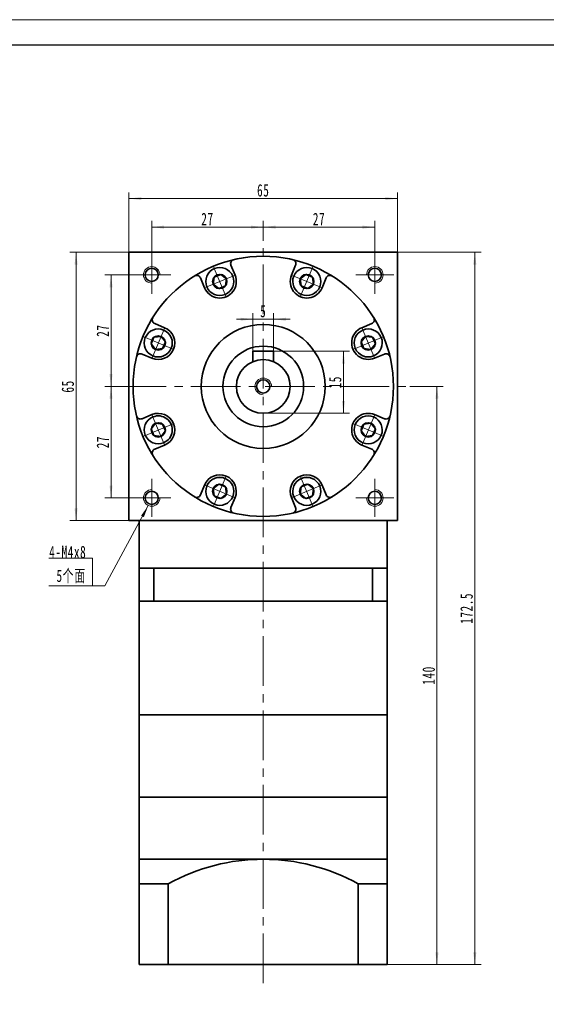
# Model space of a CAD drawing. Header units: millimetres. Extents: x -40 to 477, y -26 to 340.
# Tile 3 of 3: x 216 to 344, y 101 to 340. Entities that reach past the tile are written whole.
import ezdxf

# ---------------------------------------------------------------- set-up
doc = ezdxf.new("R2010")
doc.units = ezdxf.units.MM
doc.set_wipeout_variables(frame=1)
doc.linetypes.add('点画线', pattern=[18, 12, -2, 2, -2])
doc.layers.get('0').update_dxf_attribs({"lineweight": 35})
for name, color, linetype, lineweight in [('EB0_1', 7, 'Continuous', 35), ('中心线层', 1, '点画线', 18), ('图框_外框线', 7, 'Continuous', 18), ('尺寸线层', 3, 'Continuous', 18), ('粗实线层', 7, 'Continuous', 35)]:
    doc.layers.add(name, color=color, linetype=linetype, lineweight=lineweight)
doc.styles.add('标准', font='txt', dxfattribs={"width": 0.667})
doc.dimstyles.new('a4-1-1', dxfattribs={"dimtxt": 3, "dimasz": 3, "dimexe": 1.5, "dimexo": 0, "dimgap": 0.5, "dimtad": 1, "dimdec": 3, "dimdsep": 46, "dimtxsty": '标准', "dimblk": '_CAXARROW', "dimcen": 0, "dimdle": 4, "dimazin": 2, "dimtfac": 0.707107, "dimtdec": 3, "dimtix": 1, "dimtmove": 2, "dimatfit": 3, "dimfxl": 1, "dimfrac": 2, "dimtolj": 1, "dimtzin": 0, "dimarcsym": 1})

# ---------------------------------------------------------------- blocks, each defined once
blk = doc.blocks.new('*X19')
at = {"layer": '尺寸线层', "linetype": 'Continuous', "transparency": 16777216}
for points in [[(248.36, 289.48), (251.36, 289.86), (251.36, 289.11)], [(275.36, 289.48), (272.36, 289.86), (272.36, 289.11)]]:
    blk.add_hatch(color=0, dxfattribs=at).paths.add_polyline_path(points, flags=0)
at = {"layer": '尺寸线层', "color": 0, "linetype": 'Continuous', "transparency": 16777216}
for p, q in [((248.36, 282.52), (248.36, 290.98)), ((275.36, 286.19), (275.36, 290.98)), ((248.36, 289.48), (275.36, 289.48))]:
    blk.add_line(p, q, dxfattribs=at)
at = {"layer": '尺寸线层', "color": 0, "transparency": 16777216, "insert": (261.86, 291.46), "char_height": 3, "width": 6, "attachment_point": 5, "line_spacing_factor": 1.15057, "style": '标准'}
blk.add_mtext('\\T1.1;27', dxfattribs=at)
blk = doc.blocks.new('_CAXARROW')
blk.add_hatch(color=0).paths.add_polyline_path([(0, 0), (-1, 0.125), (-1, -0.125)], flags=0)
blk = doc.blocks.new('*X20')
at = {"layer": '尺寸线层', "linetype": 'Continuous', "transparency": 16777216}
for points in [[(275.36, 289.48), (278.36, 289.86), (278.36, 289.11)], [(302.36, 289.48), (299.36, 289.86), (299.36, 289.11)]]:
    blk.add_hatch(color=0, dxfattribs=at).paths.add_polyline_path(points, flags=0)
at = {"layer": '尺寸线层', "color": 0, "linetype": 'Continuous', "transparency": 16777216}
for p, q in [((275.36, 286.19), (275.36, 290.98)), ((302.36, 282.52), (302.36, 290.98)), ((275.36, 289.48), (302.36, 289.48))]:
    blk.add_line(p, q, dxfattribs=at)
at = {"layer": '尺寸线层', "color": 0, "transparency": 16777216, "insert": (288.86, 291.46), "char_height": 3, "width": 6, "attachment_point": 5, "line_spacing_factor": 1.15057, "style": '标准'}
blk.add_mtext('\\T1.1;27', dxfattribs=at)
blk = doc.blocks.new('*X21')
at = {"layer": '尺寸线层', "linetype": 'Continuous', "transparency": 16777216}
for points in [[(238.52, 277.92), (238.89, 274.92), (238.14, 274.92)], [(238.52, 250.92), (238.89, 253.92), (238.14, 253.92)]]:
    blk.add_hatch(color=0, dxfattribs=at).paths.add_polyline_path(points, flags=0)
at = {"layer": '尺寸线层', "color": 0, "linetype": 'Continuous', "transparency": 16777216}
for p, q in [((243.76, 277.92), (237.02, 277.92)), ((238.52, 277.92), (238.52, 250.92)), ((239.86, 250.92), (237.02, 250.92))]:
    blk.add_line(p, q, dxfattribs=at)
at = {"layer": '尺寸线层', "color": 0, "transparency": 16777216, "insert": (236.53, 264.42), "char_height": 3, "width": 6, "attachment_point": 5, "rotation": 90, "line_spacing_factor": 1.15057, "style": '标准'}
blk.add_mtext('\\T1.1;27', dxfattribs=at)
blk = doc.blocks.new('*X22')
at = {"layer": '尺寸线层', "linetype": 'Continuous', "transparency": 16777216}
for points in [[(238.52, 250.92), (238.89, 247.92), (238.14, 247.92)], [(238.52, 223.92), (238.89, 226.92), (238.14, 226.92)]]:
    blk.add_hatch(color=0, dxfattribs=at).paths.add_polyline_path(points, flags=0)
at = {"layer": '尺寸线层', "color": 0, "linetype": 'Continuous', "transparency": 16777216}
for p, q in [((239.86, 250.92), (237.02, 250.92)), ((238.52, 250.92), (238.52, 223.92)), ((243.76, 223.92), (237.02, 223.92))]:
    blk.add_line(p, q, dxfattribs=at)
at = {"layer": '尺寸线层', "color": 0, "transparency": 16777216, "insert": (236.53, 237.42), "char_height": 3, "width": 6, "attachment_point": 5, "rotation": 90, "line_spacing_factor": 1.15057, "style": '标准'}
blk.add_mtext('\\T1.1;27', dxfattribs=at)
blk = doc.blocks.new('*X23')
at = {"layer": '尺寸线层', "linetype": 'Continuous', "transparency": 16777216}
for points in [[(230.05, 283.42), (229.68, 280.42), (230.43, 280.42)], [(230.05, 218.42), (229.68, 221.42), (230.43, 221.42)]]:
    blk.add_hatch(color=0, dxfattribs=at).paths.add_polyline_path(points, flags=0)
at = {"layer": '尺寸线层', "color": 0, "linetype": 'Continuous', "transparency": 16777216}
for p, q in [((242.86, 283.42), (228.55, 283.42)), ((230.05, 218.42), (230.05, 283.42)), ((242.86, 218.42), (228.55, 218.42))]:
    blk.add_line(p, q, dxfattribs=at)
at = {"layer": '尺寸线层', "color": 0, "transparency": 16777216, "insert": (228.07, 250.92), "char_height": 3, "width": 6, "attachment_point": 5, "rotation": 90, "line_spacing_factor": 1.15057, "style": '标准'}
blk.add_mtext('\\T1.1;65', dxfattribs=at)
blk = doc.blocks.new('*X24')
at = {"layer": '尺寸线层', "linetype": 'Continuous', "transparency": 16777216}
for points in [[(242.86, 296.4), (245.86, 296.77), (245.86, 296.02)], [(307.86, 296.4), (304.86, 296.77), (304.86, 296.02)]]:
    blk.add_hatch(color=0, dxfattribs=at).paths.add_polyline_path(points, flags=0)
at = {"layer": '尺寸线层', "color": 0, "linetype": 'Continuous', "transparency": 16777216}
for p, q in [((242.86, 283.42), (242.86, 297.9)), ((242.86, 296.4), (307.86, 296.4)), ((307.86, 283.42), (307.86, 297.9))]:
    blk.add_line(p, q, dxfattribs=at)
at = {"layer": '尺寸线层', "color": 0, "transparency": 16777216, "insert": (275.36, 298.38), "char_height": 3, "width": 6, "attachment_point": 5, "line_spacing_factor": 1.15057, "style": '标准'}
blk.add_mtext('\\T1.1;65', dxfattribs=at)
blk = doc.blocks.new('*X25')
at = {"layer": '尺寸线层', "linetype": 'Continuous', "transparency": 16777216}
for points in [[(317.39, 250.92), (317.77, 247.92), (317.02, 247.92)], [(317.39, 110.92), (317.77, 113.92), (317.02, 113.92)]]:
    blk.add_hatch(color=0, dxfattribs=at).paths.add_polyline_path(points, flags=0)
at = {"layer": '尺寸线层', "color": 0, "linetype": 'Continuous', "transparency": 16777216}
for p, q in [((310.86, 250.92), (318.89, 250.92)), ((317.39, 250.92), (317.39, 110.92)), ((305.36, 110.92), (318.89, 110.92))]:
    blk.add_line(p, q, dxfattribs=at)
at = {"layer": '尺寸线层', "color": 0, "transparency": 16777216, "insert": (315.4, 180.92), "char_height": 3, "width": 7.9737, "attachment_point": 5, "rotation": 90, "line_spacing_factor": 1.15057, "style": '标准'}
blk.add_mtext('\\T1.1;140', dxfattribs=at)
blk = doc.blocks.new('*X26')
at = {"layer": '尺寸线层', "linetype": 'Continuous', "transparency": 16777216}
for points in [[(326.56, 283.42), (326.93, 280.42), (326.18, 280.42)], [(326.56, 110.92), (326.93, 113.92), (326.18, 113.92)]]:
    blk.add_hatch(color=0, dxfattribs=at).paths.add_polyline_path(points, flags=0)
at = {"layer": '尺寸线层', "color": 0, "linetype": 'Continuous', "transparency": 16777216}
for p, q in [((307.86, 283.42), (328.06, 283.42)), ((326.56, 283.42), (326.56, 110.92)), ((305.36, 110.92), (328.06, 110.92))]:
    blk.add_line(p, q, dxfattribs=at)
at = {"layer": '尺寸线层', "color": 0, "transparency": 16777216, "insert": (324.57, 197.17), "char_height": 3, "width": 13.8707, "attachment_point": 5, "rotation": 90, "line_spacing_factor": 1.15057, "style": '标准'}
blk.add_mtext('\\T1.1;172.5', dxfattribs=at)
blk = doc.blocks.new('*X27')
at = {"layer": '尺寸线层', "linetype": 'Continuous'}
blk.add_hatch(color=0, dxfattribs=at).paths.add_polyline_path([(13.51, 19.45), (12.42, 16.63), (11.76, 16.99)], flags=0)
at = {"layer": '尺寸线层', "color": 0, "linetype": 'Continuous'}
blk.add_line((13.51, 19.45), (3, 0), dxfattribs=at)
at = {"layer": '尺寸线层', "color": 0}
for p, q in [((0, 6.73), (-10.53, 6.73)), ((0, 0), (0, 6.73)), ((0, 0), (-10.53, 0)), ((3, 0), (0, 0))]:
    blk.add_line(p, q, dxfattribs=at)
at = {"layer": '尺寸线层', "color": 0, "insert": (-1.5, 0.6), "char_height": 3, "width": 17.068, "attachment_point": 9, "line_spacing_factor": 1.15057, "style": '标准'}
blk.add_mtext('\\T1.1;4-M4x8\\P5个面', dxfattribs=at)
blk = doc.blocks.new('*X28')
at = {"layer": '尺寸线层', "linetype": 'Continuous', "transparency": 16777216}
for points in [[(294.76, 259.42), (295.14, 256.42), (294.39, 256.42)], [(294.76, 244.42), (295.14, 247.42), (294.39, 247.42)]]:
    blk.add_hatch(color=0, dxfattribs=at).paths.add_polyline_path(points, flags=0)
at = {"layer": '尺寸线层', "color": 0, "linetype": 'Continuous', "transparency": 16777216}
for p, q in [((277.86, 259.42), (296.26, 259.42)), ((294.76, 259.42), (294.76, 244.42)), ((275.36, 244.42), (296.26, 244.42))]:
    blk.add_line(p, q, dxfattribs=at)
at = {"layer": '尺寸线层', "color": 0, "transparency": 16777216, "insert": (292.77, 251.92), "char_height": 3, "width": 6, "attachment_point": 5, "rotation": 90, "line_spacing_factor": 1.15057, "style": '标准'}
blk.add_mtext('\\T1.1;15', dxfattribs=at)
blk = doc.blocks.new('*X29')
at = {"layer": '尺寸线层', "linetype": 'Continuous', "transparency": 16777216}
for points in [[(272.86, 267.18), (269.86, 266.8), (269.86, 267.55)], [(277.86, 267.18), (280.86, 266.8), (280.86, 267.55)]]:
    blk.add_hatch(color=0, dxfattribs=at).paths.add_polyline_path(points, flags=0)
at = {"layer": '尺寸线层', "color": 0, "linetype": 'Continuous', "transparency": 16777216}
for p, q in [((281.86, 267.18), (268.86, 267.18)), ((272.86, 259.42), (272.86, 268.68)), ((277.86, 259.42), (277.86, 268.68))]:
    blk.add_line(p, q, dxfattribs=at)
at = {"layer": '尺寸线层', "color": 0, "transparency": 16777216, "insert": (275.36, 269.14), "char_height": 3, "width": 6, "attachment_point": 5, "line_spacing_factor": 1.15057, "style": '标准'}
blk.add_mtext('\\T1.1;5', dxfattribs=at)
blk = doc.blocks.new('*X30')
at = {"layer": '中心线层', "linetype": '点画线', "lineweight": 18}
for p, q in [((0, -3.89), (0, 3.89)), ((-3.89, 0), (3.89, 0))]:
    blk.add_line(p, q, dxfattribs=at)
at = {"layer": '粗实线层'}
for p, q in [((-1.73, 0), (-0.87, 1.5)), ((-1.73, 0), (-0.87, -1.5)), ((-0.87, 1.5), (0.87, 1.5)), ((1.73, 0), (0.87, 1.5)), ((1.73, 0), (0.87, 1.5)), ((1.73, 0), (0.87, -1.5)), ((-0.87, -1.5), (0.87, -1.5))]:
    blk.add_line(p, q, dxfattribs=at)
blk.add_circle((0, 0), 1.73, dxfattribs=at)
for start, end in [(0, 180), (180, 360)]:
    blk.add_arc((0, 0), 3.39, start, end, dxfattribs=at)

msp = doc.modelspace()

# ---------------------------------------------------------------- linework, layer by layer
at = {"layer": 'EB0_1'}
for p, q in [((245.359, 206.9174), (245.359, 171.4174)), ((305.359, 206.9174), (245.359, 206.9174)), ((305.359, 206.9174), (305.359, 171.4174)), ((305.359, 198.9174), (245.359, 198.9174)), ((245.359, 151.4174), (305.359, 151.4174))]:
    msp.add_line(p, q, dxfattribs=at)
at = {"layer": 'EB0_1', "linetype": 'Continuous', "lineweight": 35}
for p, q in [((245.359, 151.4174), (245.359, 128.4174)), ((245.359, 151.4174), (305.359, 151.4174)), ((305.359, 110.9174), (305.359, 151.4174)), ((245.359, 128.4174), (245.359, 110.9174)), ((305.359, 110.9174), (245.359, 110.9174))]:
    msp.add_line(p, q, dxfattribs=at)
at = {"layer": '中心线层'}
for p, q in [((275.359, 106.4087), (275.359, 286.1896)), ((248.359, 273.3174), (248.359, 282.5174)), ((302.359, 282.5174), (302.359, 273.3174)), ((243.759, 277.9174), (252.959, 277.9174)), ((297.759, 277.9174), (306.959, 277.9174)), ((239.859, 250.9174), (310.859, 250.9174)), ((248.359, 219.3174), (248.359, 228.5174)), ((302.359, 228.5174), (302.359, 219.3174)), ((252.959, 223.9174), (243.759, 223.9174)), ((306.959, 223.9174), (297.759, 223.9174))]:
    msp.add_line(p, q, dxfattribs=at)
at = {"layer": '粗实线层'}
for p, q in [((242.859, 283.4174), (307.859, 283.4174)), ((242.859, 218.4174), (242.859, 283.4174)), ((307.859, 218.4174), (307.859, 283.4174)), ((268.5307, 277.8548), (267.5406, 280.2452)), ((282.1873, 277.8548), (283.1774, 280.2452)), ((261.1397, 274.7933), (260.1495, 277.1838)), ((289.5783, 274.7933), (290.5684, 277.1838)), ((251.483, 265.1367), (249.0926, 266.1268)), ((299.2349, 265.1367), (301.6254, 266.1268)), ((248.4216, 257.7457), (246.0311, 258.7358)), ((277.859, 259.4174), (272.859, 259.4174)), ((272.859, 259.4174), (272.859, 256.9174)), ((277.859, 259.4174), (277.859, 256.9174)), ((302.2964, 257.7457), (304.6868, 258.7358)), ((248.4216, 244.0891), (246.0311, 243.099)), ((302.2964, 244.0891), (304.6868, 243.099)), ((251.483, 236.6981), (249.0926, 235.7079)), ((299.2349, 236.6981), (301.6254, 235.7079)), ((261.1397, 227.0414), (260.1495, 224.651)), ((289.5783, 227.0414), (290.5684, 224.651)), ((268.5307, 223.98), (267.5406, 221.5895)), ((282.1873, 223.98), (283.1774, 221.5895)), ((242.859, 218.4174), (307.859, 218.4174)), ((245.359, 206.9174), (245.359, 218.4174)), ((305.359, 206.9174), (305.359, 218.4174)), ((248.9015, 206.9174), (248.9015, 198.9174)), ((301.8165, 206.9174), (301.8165, 198.9174)), ((305.359, 171.4174), (245.359, 171.4174)), ((245.359, 171.4174), (245.359, 151.4174)), ((305.359, 151.4174), (305.359, 171.4174)), ((245.359, 136.4174), (305.359, 136.4174)), ((250.359, 130.4707), (245.359, 130.4707)), ((252.359, 130.4707), (245.359, 130.4707)), ((252.359, 130.4707), (252.359, 110.9174)), ((252.359, 130.4707), (252.359, 110.9174)), ((298.359, 130.4707), (298.359, 110.9174)), ((298.359, 130.4707), (298.359, 110.9174)), ((298.359, 130.4707), (305.359, 130.4707))]:
    msp.add_line(p, q, dxfattribs=at)
for centre, radius in [((275.359, 250.9174), 31.5), ((248.359, 277.9174), 1.6), ((302.359, 277.9174), 1.6), ((275.359, 250.9174), 15), ((275.359, 250.9174), 9.75), ((275.359, 250.9174), 6.5), ((275.359, 250.9174), 1.6), ((248.359, 223.9174), 1.6), ((302.359, 223.9174), 1.6)]:
    msp.add_circle(centre, radius, dxfattribs=at)
for centre, radius, start, end in [((268.4644, 280.6279), 1, 103.064537, 202.500054), ((282.2535, 280.6279), 1, 337.499946, 76.935463), ((259.2257, 276.8011), 1, 22.499946, 121.935463), ((264.8352, 276.3241), 4, 202.5, 22.5), ((285.8828, 276.3241), 4, 157.5, 337.5), ((291.4923, 276.8011), 1, 58.064537, 157.500054), ((249.4753, 267.0507), 1, 148.064537, 247.500054), ((301.2427, 267.0507), 1, 292.499946, 31.935463), ((249.9523, 261.4412), 4, 247.5, 67.5), ((300.7657, 261.4412), 4, 112.5, 292.5), ((245.6485, 257.8119), 1, 67.499946, 166.935463), ((305.0695, 257.8119), 1, 13.064537, 112.500054), ((245.6485, 244.0228), 1, 193.064537, 292.500054), ((249.9523, 240.3936), 4, 292.5, 112.5), ((300.7657, 240.3936), 4, 67.5, 247.5), ((305.0695, 244.0228), 1, 247.499946, 346.935463), ((249.4753, 234.784), 1, 112.499946, 211.935463), ((301.2427, 234.784), 1, 328.064537, 67.500054), ((264.8352, 225.5107), 4, 337.5, 157.5), ((285.8828, 225.5107), 4, 22.5, 202.5), ((259.2257, 225.0337), 1, 238.064537, 337.500054), ((291.4923, 225.0337), 1, 202.499946, 301.935463), ((268.4644, 221.2069), 1, 157.499946, 256.935463), ((282.2535, 221.2069), 1, 283.064537, 22.500054), ((275.359, 88.9656), 47.4517, 61.006989, 118.993011)]:
    msp.add_arc(centre, radius, start, end, dxfattribs=at)
at = {"layer": '粗实线层', "lineweight": 18}
for centre, start, end in [((248.359, 277.9174), 0, 270), ((302.359, 277.9174), 270, 180), ((275.359, 250.9174), 0, 270), ((248.359, 223.9174), 90, 360), ((302.359, 223.9174), 180, 90)]:
    msp.add_arc(centre, 2, start, end, dxfattribs=at)

# ---------------------------------------------------------------- block references
at = {"layer": '尺寸线层'}
msp.add_blockref('*X27', (234.0367, 202.6361), dxfattribs=at)

# ---------------------------------------------------------------- dimensions: what is measured, and where the dimension line sits
for base, p1, p2, picture, middle in [((307.859, 296.3995), (242.859, 283.4174), (307.859, 283.4174), '*X24', (275.359, 298.3827)), ((275.359, 289.4816), (248.359, 282.5174), (275.359, 286.1896), '*X19', (261.859, 291.4648)), ((302.359, 289.4816), (275.359, 286.1896), (302.359, 282.5174), '*X20', (288.859, 291.4648)), ((272.859, 267.178), (277.859, 259.4174), (272.859, 259.4174), '*X29', (275.359, 269.1445))]:
    dim = msp.add_linear_dim(base=base, p1=p1, p2=p2, dimstyle='a4-1-1', override={"dimsah": 1, "dimtfill": 1, "dimtzin": 0}, dxfattribs=at)
    dim.commit()
    dim.dimension.update_dxf_attribs({"geometry": picture, "text_midpoint": middle})
for base, p1, p2, angle, picture, middle in [((230.0515, 283.4174), (242.859, 218.4174), (242.859, 283.4174), 90, '*X23', (228.0683, 250.9174)), ((326.5568, 110.9174), (307.859, 283.4174), (305.359, 110.9174), 270, '*X26', (324.5652, 197.1674)), ((238.5159, 250.9174), (243.759, 277.9174), (239.859, 250.9174), 270, '*X21', (236.5326, 264.4174)), ((294.7636, 244.4174), (277.859, 259.4174), (275.359, 244.4174), 270, '*X28', (292.772, 251.9174)), ((238.5159, 223.9174), (239.859, 250.9174), (243.759, 223.9174), 270, '*X22', (236.5326, 237.4174)), ((317.3919, 110.9174), (310.859, 250.9174), (305.359, 110.9174), 270, '*X25', (315.4002, 180.9174))]:
    dim = msp.add_linear_dim(base=base, p1=p1, p2=p2, angle=angle, dimstyle='a4-1-1', override={"dimsah": 1, "dimtfill": 1, "dimtzin": 0}, dxfattribs=at)
    dim.commit()
    dim.dimension.update_dxf_attribs({"geometry": picture, "text_midpoint": middle})

# ---------------------------------------------------------------- next in the draw order: wipeouts: each hides what was drawn before it
for points in [[(267.9671, 277.6214), (267.959, 277.6408), (267.9508, 277.6602), (267.9424, 277.6795), (267.934, 277.6988), (267.9254, 277.718), (267.9166, 277.7371), (267.9078, 277.7562), (267.8989, 277.7753), (267.8898, 277.7943), (267.8806, 277.8132), (267.8713, 277.8321), (267.8619, 277.8509), (267.8523, 277.8697), (267.8427, 277.8884), (267.8329, 277.9071), (267.823, 277.9256), (267.813, 277.9442), (267.8029, 277.9626), (267.7927, 277.981), (267.7823, 277.9994), (267.7719, 278.0176), (267.7613, 278.0358), (267.7506, 278.054), (267.7398, 278.072), (267.7289, 278.09), (267.7179, 278.108), (267.7067, 278.1258), (267.6955, 278.1436), (267.6841, 278.1614), (267.6727, 278.179), (267.6727, 278.179), (267.5841, 278.3079), (267.4896, 278.4327), (267.3895, 278.5529), (267.284, 278.6683), (267.1732, 278.7788), (267.0575, 278.8841), (266.937, 278.9839), (266.8121, 279.078), (266.6829, 279.1663), (266.5498, 279.2485), (266.4131, 279.3245), (266.273, 279.3941), (266.1298, 279.4571), (265.9839, 279.5135), (265.8356, 279.5631), (265.6851, 279.6058), (265.5328, 279.6415), (265.379, 279.6702), (265.224, 279.6917), (265.0682, 279.706), (264.912, 279.7132), (264.7555, 279.7131), (264.5993, 279.7058), (264.4435, 279.6914), (264.2886, 279.6697), (264.1348, 279.6409), (263.9825, 279.6051), (263.8321, 279.5623), (263.6838, 279.5125), (263.5379, 279.456), (263.5379, 279.456), (263.3948, 279.3928), (263.2547, 279.3231), (263.1181, 279.247), (262.9851, 279.1647), (262.856, 279.0763), (262.7311, 278.9821), (262.6107, 278.8822), (262.4951, 278.7768), (262.3844, 278.6663), (262.279, 278.5507), (262.179, 278.4304), (262.0846, 278.3056), (261.9961, 278.1766), (261.9137, 278.0437), (261.8375, 277.9071), (261.7676, 277.7671), (261.7043, 277.624), (261.6477, 277.4782), (261.5979, 277.3299), (261.5549, 277.1795), (261.5189, 277.0273), (261.49, 276.8735), (261.4682, 276.7186), (261.4536, 276.5629), (261.4462, 276.4066), (261.446, 276.2502), (261.453, 276.0939), (261.4672, 275.9381), (261.4886, 275.7831), (261.5171, 275.6293), (261.5171, 275.6293), (261.5215, 275.6087), (261.526, 275.5882), (261.5307, 275.5676), (261.5354, 275.5471), (261.5403, 275.5266), (261.5453, 275.5062), (261.5505, 275.4858), (261.5557, 275.4654), (261.5611, 275.4451), (261.5667, 275.4247), (261.5723, 275.4045), (261.5781, 275.3842), (261.584, 275.364), (261.59, 275.3438), (261.5962, 275.3237), (261.6024, 275.3036), (261.6088, 275.2836), (261.6153, 275.2635), (261.622, 275.2436), (261.6288, 275.2236), (261.6357, 275.2037), (261.6427, 275.1839), (261.6498, 275.1641), (261.6571, 275.1443), (261.6645, 275.1246), (261.672, 275.105), (261.6796, 275.0853), (261.6874, 275.0658), (261.6952, 275.0462), (261.7032, 275.0268), (261.7032, 275.0268), (261.7754, 274.8646), (261.856, 274.7065), (261.9447, 274.5528), (262.0414, 274.4039), (262.1457, 274.2604), (262.2574, 274.1224), (262.3762, 273.9905), (262.5017, 273.865), (262.6336, 273.7463), (262.7715, 273.6346), (262.9151, 273.5303), (263.0639, 273.4336), (263.2176, 273.3449), (263.3758, 273.2643), (263.5379, 273.1921), (263.7036, 273.1285), (263.8724, 273.0737), (264.0438, 273.0277), (264.2174, 272.9908), (264.3927, 272.9631), (264.5692, 272.9445), (264.7465, 272.9352), (264.9239, 272.9352), (265.1012, 272.9445), (265.2777, 272.9631), (265.453, 272.9908), (265.6266, 273.0277), (265.798, 273.0737), (265.9668, 273.1285), (266.1325, 273.1921), (266.1325, 273.1921), (266.2946, 273.2643), (266.4528, 273.3449), (266.6065, 273.4336), (266.7553, 273.5303), (266.8989, 273.6346), (267.0368, 273.7463), (267.1687, 273.865), (267.2942, 273.9905), (267.413, 274.1224), (267.5247, 274.2604), (267.629, 274.4039), (267.7256, 274.5528), (267.8144, 274.7065), (267.895, 274.8646), (267.9671, 275.0268), (268.0307, 275.1925), (268.0856, 275.3613), (268.1315, 275.5327), (268.1684, 275.7063), (268.1962, 275.8816), (268.2147, 276.0581), (268.224, 276.2353), (268.224, 276.4128), (268.2147, 276.59), (268.1962, 276.7666), (268.1684, 276.9418), (268.1315, 277.1154), (268.0856, 277.2869), (268.0307, 277.4557)], [(289.0147, 275.0268), (289.0227, 275.0462), (289.0306, 275.0658), (289.0384, 275.0853), (289.046, 275.105), (289.0535, 275.1246), (289.0609, 275.1443), (289.0681, 275.1641), (289.0753, 275.1839), (289.0823, 275.2037), (289.0892, 275.2236), (289.096, 275.2436), (289.1026, 275.2635), (289.1091, 275.2836), (289.1155, 275.3036), (289.1218, 275.3237), (289.128, 275.3438), (289.134, 275.364), (289.1399, 275.3842), (289.1457, 275.4045), (289.1513, 275.4247), (289.1568, 275.4451), (289.1622, 275.4654), (289.1675, 275.4858), (289.1726, 275.5062), (289.1777, 275.5266), (289.1825, 275.5471), (289.1873, 275.5676), (289.1919, 275.5882), (289.1964, 275.6087), (289.2008, 275.6293), (289.2008, 275.6293), (289.2293, 275.7831), (289.2507, 275.9381), (289.265, 276.0939), (289.272, 276.2502), (289.2718, 276.4066), (289.2644, 276.5629), (289.2497, 276.7186), (289.228, 276.8735), (289.199, 277.0273), (289.1631, 277.1795), (289.1201, 277.3299), (289.0703, 277.4782), (289.0136, 277.624), (288.9503, 277.7671), (288.8805, 277.9071), (288.8043, 278.0437), (288.7218, 278.1766), (288.6333, 278.3056), (288.539, 278.4304), (288.439, 278.5507), (288.3336, 278.6663), (288.2229, 278.7768), (288.1072, 278.8822), (287.9869, 278.9821), (287.862, 279.0763), (287.7329, 279.1647), (287.5999, 279.247), (287.4632, 279.3231), (287.3232, 279.3928), (287.1801, 279.456), (287.1801, 279.456), (287.0342, 279.5125), (286.8859, 279.5623), (286.7354, 279.6051), (286.5832, 279.6409), (286.4294, 279.6697), (286.2745, 279.6914), (286.1187, 279.7058), (285.9624, 279.7131), (285.806, 279.7132), (285.6497, 279.706), (285.494, 279.6917), (285.339, 279.6702), (285.1852, 279.6415), (285.0329, 279.6058), (284.8824, 279.5631), (284.7341, 279.5135), (284.5881, 279.4571), (284.445, 279.3941), (284.3049, 279.3245), (284.1681, 279.2485), (284.0351, 279.1663), (283.9059, 279.078), (283.781, 278.9839), (283.6605, 278.8841), (283.5448, 278.7788), (283.434, 278.6683), (283.3285, 278.5529), (283.2284, 278.4327), (283.1339, 278.3079), (283.0453, 278.179), (283.0453, 278.179), (283.0338, 278.1614), (283.0225, 278.1436), (283.0112, 278.1258), (283.0001, 278.108), (282.9891, 278.09), (282.9782, 278.072), (282.9674, 278.054), (282.9567, 278.0358), (282.9461, 278.0176), (282.9357, 277.9994), (282.9253, 277.981), (282.9151, 277.9626), (282.905, 277.9442), (282.895, 277.9256), (282.8851, 277.9071), (282.8753, 277.8884), (282.8656, 277.8697), (282.8561, 277.8509), (282.8467, 277.8321), (282.8374, 277.8132), (282.8282, 277.7943), (282.8191, 277.7753), (282.8102, 277.7562), (282.8013, 277.7371), (282.7926, 277.718), (282.784, 277.6988), (282.7755, 277.6795), (282.7672, 277.6602), (282.7589, 277.6408), (282.7508, 277.6214), (282.7508, 277.6214), (282.6872, 277.4557), (282.6324, 277.2869), (282.5864, 277.1154), (282.5495, 276.9418), (282.5218, 276.7666), (282.5032, 276.59), (282.4939, 276.4128), (282.4939, 276.2353), (282.5032, 276.0581), (282.5218, 275.8816), (282.5495, 275.7063), (282.5864, 275.5327), (282.6324, 275.3613), (282.6872, 275.1925), (282.7508, 275.0268), (282.823, 274.8646), (282.9036, 274.7065), (282.9923, 274.5528), (283.089, 274.4039), (283.1933, 274.2604), (283.305, 274.1224), (283.4238, 273.9905), (283.5493, 273.865), (283.6812, 273.7463), (283.8191, 273.6346), (283.9627, 273.5303), (284.1115, 273.4336), (284.2652, 273.3449), (284.4233, 273.2643), (284.5855, 273.1921), (284.5855, 273.1921), (284.7512, 273.1285), (284.92, 273.0737), (285.0914, 273.0277), (285.265, 272.9908), (285.4403, 272.9631), (285.6168, 272.9445), (285.794, 272.9352), (285.9715, 272.9352), (286.1488, 272.9445), (286.3253, 272.9631), (286.5006, 272.9908), (286.6742, 273.0277), (286.8456, 273.0737), (287.0144, 273.1285), (287.1801, 273.1921), (287.3422, 273.2643), (287.5004, 273.3449), (287.6541, 273.4336), (287.8029, 273.5303), (287.9465, 273.6346), (288.0844, 273.7463), (288.2163, 273.865), (288.3418, 273.9905), (288.4606, 274.1224), (288.5722, 274.2604), (288.6766, 274.4039), (288.7732, 274.5528), (288.862, 274.7065), (288.9425, 274.8646)], [(251.2496, 264.5731), (251.2301, 264.5811), (251.2106, 264.589), (251.191, 264.5967), (251.1714, 264.6044), (251.1517, 264.6119), (251.132, 264.6193), (251.1123, 264.6265), (251.0925, 264.6337), (251.0726, 264.6407), (251.0527, 264.6476), (251.0328, 264.6544), (251.0128, 264.661), (250.9928, 264.6675), (250.9728, 264.6739), (250.9527, 264.6802), (250.9325, 264.6864), (250.9124, 264.6924), (250.8921, 264.6983), (250.8719, 264.7041), (250.8516, 264.7097), (250.8313, 264.7152), (250.811, 264.7206), (250.7906, 264.7259), (250.7702, 264.731), (250.7497, 264.7361), (250.7292, 264.7409), (250.7087, 264.7457), (250.6882, 264.7503), (250.6676, 264.7548), (250.647, 264.7592), (250.647, 264.7592), (250.4932, 264.7877), (250.3383, 264.8091), (250.1825, 264.8234), (250.0262, 264.8304), (249.8698, 264.8302), (249.7135, 264.8228), (249.5578, 264.8081), (249.4029, 264.7864), (249.2491, 264.7574), (249.0969, 264.7215), (248.9464, 264.6785), (248.7982, 264.6287), (248.6523, 264.572), (248.5093, 264.5087), (248.3693, 264.4389), (248.2327, 264.3627), (248.0998, 264.2802), (247.9708, 264.1917), (247.846, 264.0974), (247.7257, 263.9974), (247.6101, 263.8919), (247.4995, 263.7813), (247.3942, 263.6656), (247.2943, 263.5453), (247.2001, 263.4204), (247.1117, 263.2913), (247.0294, 263.1583), (246.9533, 263.0216), (246.8835, 262.8816), (246.8203, 262.7385), (246.8203, 262.7385), (246.7638, 262.5926), (246.7141, 262.4443), (246.6713, 262.2938), (246.6354, 262.1415), (246.6067, 261.9878), (246.585, 261.8329), (246.5705, 261.6771), (246.5632, 261.5208), (246.5632, 261.3644), (246.5703, 261.2081), (246.5847, 261.0523), (246.6062, 260.8974), (246.6348, 260.7436), (246.6706, 260.5913), (246.7133, 260.4408), (246.7629, 260.2925), (246.8192, 260.1465), (246.8823, 260.0034), (246.9519, 259.8633), (247.0279, 259.7265), (247.1101, 259.5934), (247.1984, 259.4643), (247.2925, 259.3394), (247.3923, 259.2189), (247.4976, 259.1032), (247.608, 258.9924), (247.7235, 258.8869), (247.8437, 258.7867), (247.9684, 258.6923), (248.0973, 258.6037), (248.0973, 258.6037), (248.115, 258.5922), (248.1327, 258.5809), (248.1505, 258.5696), (248.1684, 258.5585), (248.1863, 258.5475), (248.2043, 258.5366), (248.2224, 258.5258), (248.2405, 258.5151), (248.2587, 258.5045), (248.277, 258.4941), (248.2953, 258.4837), (248.3137, 258.4735), (248.3322, 258.4634), (248.3507, 258.4534), (248.3693, 258.4435), (248.388, 258.4337), (248.4067, 258.424), (248.4254, 258.4145), (248.4443, 258.4051), (248.4631, 258.3958), (248.4821, 258.3866), (248.5011, 258.3775), (248.5201, 258.3686), (248.5392, 258.3597), (248.5584, 258.351), (248.5776, 258.3424), (248.5969, 258.3339), (248.6162, 258.3256), (248.6356, 258.3173), (248.655, 258.3092), (248.655, 258.3092), (248.8207, 258.2456), (248.9895, 258.1908), (249.1609, 258.1448), (249.3345, 258.1079), (249.5098, 258.0802), (249.6863, 258.0616), (249.8636, 258.0523), (250.041, 258.0523), (250.2183, 258.0616), (250.3948, 258.0802), (250.5701, 258.1079), (250.7437, 258.1448), (250.9151, 258.1908), (251.0839, 258.2456), (251.2496, 258.3092), (251.4117, 258.3814), (251.5699, 258.462), (251.7236, 258.5507), (251.8724, 258.6474), (252.016, 258.7517), (252.1539, 258.8634), (252.2858, 258.9822), (252.4113, 259.1077), (252.5301, 259.2395), (252.6418, 259.3775), (252.7461, 259.5211), (252.8428, 259.6699), (252.9315, 259.8236), (253.0121, 259.9817), (253.0843, 260.1439), (253.0843, 260.1439), (253.1479, 260.3096), (253.2027, 260.4784), (253.2486, 260.6498), (253.2855, 260.8234), (253.3133, 260.9987), (253.3319, 261.1752), (253.3411, 261.3524), (253.3411, 261.5299), (253.3319, 261.7072), (253.3133, 261.8837), (253.2855, 262.059), (253.2486, 262.2326), (253.2027, 262.404), (253.1479, 262.5728), (253.0843, 262.7385), (253.0121, 262.9006), (252.9315, 263.0587), (252.8428, 263.2124), (252.7461, 263.3613), (252.6418, 263.5049), (252.5301, 263.6428), (252.4113, 263.7747), (252.2858, 263.9002), (252.1539, 264.019), (252.016, 264.1306), (251.8724, 264.235), (251.7236, 264.3316), (251.5699, 264.4204), (251.4117, 264.5009)], [(302.063, 258.3092), (302.0824, 258.3173), (302.1018, 258.3256), (302.1211, 258.3339), (302.1404, 258.3424), (302.1596, 258.351), (302.1787, 258.3597), (302.1978, 258.3686), (302.2169, 258.3775), (302.2359, 258.3866), (302.2548, 258.3958), (302.2737, 258.4051), (302.2925, 258.4145), (302.3113, 258.424), (302.33, 258.4337), (302.3487, 258.4435), (302.3672, 258.4534), (302.3858, 258.4634), (302.4042, 258.4735), (302.4226, 258.4837), (302.441, 258.4941), (302.4592, 258.5045), (302.4774, 258.5151), (302.4956, 258.5258), (302.5136, 258.5366), (302.5316, 258.5475), (302.5496, 258.5585), (302.5674, 258.5696), (302.5852, 258.5809), (302.603, 258.5922), (302.6206, 258.6037), (302.6206, 258.6037), (302.7496, 258.6923), (302.8743, 258.7867), (302.9945, 258.8869), (303.1099, 258.9924), (303.2204, 259.1032), (303.3257, 259.2189), (303.4255, 259.3394), (303.5196, 259.4643), (303.6079, 259.5934), (303.6901, 259.7265), (303.7661, 259.8633), (303.8357, 260.0034), (303.8987, 260.1465), (303.9551, 260.2925), (304.0047, 260.4408), (304.0474, 260.5913), (304.0831, 260.7436), (304.1118, 260.8974), (304.1333, 261.0523), (304.1477, 261.2081), (304.1548, 261.3644), (304.1547, 261.5208), (304.1475, 261.6771), (304.133, 261.8329), (304.1113, 261.9878), (304.0825, 262.1415), (304.0467, 262.2938), (304.0039, 262.4443), (303.9541, 262.5926), (303.8976, 262.7385), (303.8976, 262.7385), (303.8344, 262.8816), (303.7647, 263.0216), (303.6886, 263.1583), (303.6063, 263.2913), (303.5179, 263.4204), (303.4237, 263.5453), (303.3238, 263.6656), (303.2184, 263.7813), (303.1079, 263.8919), (302.9923, 263.9974), (302.872, 264.0974), (302.7472, 264.1917), (302.6182, 264.2802), (302.4853, 264.3627), (302.3487, 264.4389), (302.2087, 264.5087), (302.0656, 264.572), (301.9198, 264.6287), (301.7715, 264.6785), (301.6211, 264.7215), (301.4689, 264.7574), (301.3151, 264.7864), (301.1602, 264.8081), (301.0045, 264.8228), (300.8482, 264.8302), (300.6918, 264.8304), (300.5355, 264.8234), (300.3797, 264.8091), (300.2247, 264.7877), (300.0709, 264.7592), (300.0709, 264.7592), (300.0503, 264.7548), (300.0298, 264.7503), (300.0092, 264.7457), (299.9887, 264.7409), (299.9683, 264.7361), (299.9478, 264.731), (299.9274, 264.7259), (299.907, 264.7206), (299.8867, 264.7152), (299.8664, 264.7097), (299.8461, 264.7041), (299.8258, 264.6983), (299.8056, 264.6924), (299.7855, 264.6864), (299.7653, 264.6802), (299.7452, 264.6739), (299.7252, 264.6675), (299.7052, 264.661), (299.6852, 264.6544), (299.6652, 264.6476), (299.6454, 264.6407), (299.6255, 264.6337), (299.6057, 264.6265), (299.5859, 264.6193), (299.5662, 264.6119), (299.5466, 264.6044), (299.5269, 264.5967), (299.5074, 264.589), (299.4879, 264.5811), (299.4684, 264.5731), (299.4684, 264.5731), (299.3062, 264.5009), (299.1481, 264.4204), (298.9944, 264.3316), (298.8456, 264.235), (298.702, 264.1306), (298.564, 264.019), (298.4322, 263.9002), (298.3067, 263.7747), (298.1879, 263.6428), (298.0762, 263.5049), (297.9719, 263.3613), (297.8752, 263.2124), (297.7865, 263.0587), (297.7059, 262.9006), (297.6337, 262.7385), (297.5701, 262.5728), (297.5153, 262.404), (297.4693, 262.2326), (297.4324, 262.059), (297.4047, 261.8837), (297.3861, 261.7072), (297.3768, 261.5299), (297.3768, 261.3524), (297.3861, 261.1752), (297.4047, 260.9987), (297.4324, 260.8234), (297.4693, 260.6498), (297.5153, 260.4784), (297.5701, 260.3096), (297.6337, 260.1439), (297.6337, 260.1439), (297.7059, 259.9817), (297.7865, 259.8236), (297.8752, 259.6699), (297.9719, 259.5211), (298.0762, 259.3775), (298.1879, 259.2395), (298.3067, 259.1077), (298.4322, 258.9822), (298.564, 258.8634), (298.702, 258.7517), (298.8456, 258.6474), (298.9944, 258.5507), (299.1481, 258.462), (299.3062, 258.3814), (299.4684, 258.3092), (299.6341, 258.2456), (299.8029, 258.1908), (299.9743, 258.1448), (300.1479, 258.1079), (300.3232, 258.0802), (300.4997, 258.0616), (300.6769, 258.0523), (300.8544, 258.0523), (301.0317, 258.0616), (301.2082, 258.0802), (301.3835, 258.1079), (301.5571, 258.1448), (301.7285, 258.1908), (301.8973, 258.2456)], [(248.655, 243.5255), (248.6356, 243.5174), (248.6162, 243.5092), (248.5969, 243.5008), (248.5776, 243.4923), (248.5584, 243.4838), (248.5392, 243.475), (248.5201, 243.4662), (248.5011, 243.4573), (248.4821, 243.4482), (248.4631, 243.439), (248.4443, 243.4297), (248.4254, 243.4203), (248.4067, 243.4107), (248.388, 243.4011), (248.3693, 243.3913), (248.3507, 243.3814), (248.3322, 243.3714), (248.3137, 243.3613), (248.2953, 243.3511), (248.277, 243.3407), (248.2587, 243.3302), (248.2405, 243.3197), (248.2224, 243.309), (248.2043, 243.2982), (248.1863, 243.2873), (248.1684, 243.2763), (248.1505, 243.2651), (248.1327, 243.2539), (248.115, 243.2425), (248.0973, 243.2311), (248.0973, 243.2311), (247.9684, 243.1425), (247.8437, 243.048), (247.7235, 242.9479), (247.608, 242.8424), (247.4976, 242.7316), (247.3923, 242.6159), (247.2925, 242.4954), (247.1984, 242.3705), (247.1101, 242.2413), (247.0279, 242.1082), (246.9519, 241.9715), (246.8823, 241.8314), (246.8192, 241.6882), (246.7629, 241.5423), (246.7133, 241.3939), (246.6706, 241.2434), (246.6348, 241.0911), (246.6062, 240.9374), (246.5847, 240.7824), (246.5703, 240.6266), (246.5632, 240.4704), (246.5632, 240.3139), (246.5705, 240.1577), (246.585, 240.0019), (246.6067, 239.847), (246.6354, 239.6932), (246.6713, 239.5409), (246.7141, 239.3905), (246.7638, 239.2422), (246.8203, 239.0963), (246.8203, 239.0963), (246.8835, 238.9532), (246.9533, 238.8131), (247.0294, 238.6765), (247.1117, 238.5434), (247.2001, 238.4144), (247.2943, 238.2895), (247.3942, 238.1691), (247.4995, 238.0535), (247.6101, 237.9428), (247.7257, 237.8374), (247.846, 237.7374), (247.9708, 237.643), (248.0998, 237.5545), (248.2327, 237.4721), (248.3693, 237.3959), (248.5093, 237.326), (248.6523, 237.2627), (248.7982, 237.2061), (248.9464, 237.1562), (249.0969, 237.1133), (249.2491, 237.0773), (249.4029, 237.0484), (249.5578, 237.0266), (249.7135, 237.012), (249.8698, 237.0046), (250.0262, 237.0044), (250.1825, 237.0114), (250.3383, 237.0256), (250.4932, 237.047), (250.647, 237.0755), (250.647, 237.0755), (250.6676, 237.0799), (250.6882, 237.0844), (250.7087, 237.0891), (250.7292, 237.0938), (250.7497, 237.0987), (250.7702, 237.1037), (250.7906, 237.1089), (250.811, 237.1141), (250.8313, 237.1195), (250.8516, 237.1251), (250.8719, 237.1307), (250.8921, 237.1365), (250.9124, 237.1424), (250.9325, 237.1484), (250.9527, 237.1545), (250.9728, 237.1608), (250.9928, 237.1672), (251.0128, 237.1737), (251.0328, 237.1804), (251.0527, 237.1872), (251.0726, 237.1941), (251.0925, 237.2011), (251.1123, 237.2082), (251.132, 237.2155), (251.1517, 237.2229), (251.1714, 237.2304), (251.191, 237.238), (251.2106, 237.2458), (251.2301, 237.2536), (251.2496, 237.2616), (251.2496, 237.2616), (251.4117, 237.3338), (251.5699, 237.4144), (251.7236, 237.5031), (251.8724, 237.5998), (252.016, 237.7041), (252.1539, 237.8158), (252.2858, 237.9346), (252.4113, 238.0601), (252.5301, 238.192), (252.6418, 238.3299), (252.7461, 238.4735), (252.8428, 238.6223), (252.9315, 238.776), (253.0121, 238.9342), (253.0843, 239.0963), (253.1479, 239.262), (253.2027, 239.4308), (253.2486, 239.6022), (253.2855, 239.7758), (253.3133, 239.9511), (253.3319, 240.1276), (253.3411, 240.3048), (253.3411, 240.4823), (253.3319, 240.6596), (253.3133, 240.8361), (253.2855, 241.0114), (253.2486, 241.185), (253.2027, 241.3564), (253.1479, 241.5252), (253.0843, 241.6909), (253.0843, 241.6909), (253.0121, 241.853), (252.9315, 242.0112), (252.8428, 242.1649), (252.7461, 242.3137), (252.6418, 242.4573), (252.5301, 242.5952), (252.4113, 242.7271), (252.2858, 242.8526), (252.1539, 242.9714), (252.016, 243.0831), (251.8724, 243.1874), (251.7236, 243.284), (251.5699, 243.3728), (251.4117, 243.4533), (251.2496, 243.5255), (251.0839, 243.5891), (250.9151, 243.644), (250.7437, 243.6899), (250.5701, 243.7268), (250.3948, 243.7546), (250.2183, 243.7731), (250.041, 243.7824), (249.8636, 243.7824), (249.6863, 243.7731), (249.5098, 243.7546), (249.3345, 243.7268), (249.1609, 243.6899), (248.9895, 243.644), (248.8207, 243.5891)], [(299.4684, 237.2616), (299.4879, 237.2536), (299.5074, 237.2458), (299.5269, 237.238), (299.5466, 237.2304), (299.5662, 237.2229), (299.5859, 237.2155), (299.6057, 237.2082), (299.6255, 237.2011), (299.6454, 237.1941), (299.6652, 237.1872), (299.6852, 237.1804), (299.7052, 237.1737), (299.7252, 237.1672), (299.7452, 237.1608), (299.7653, 237.1545), (299.7855, 237.1484), (299.8056, 237.1424), (299.8258, 237.1365), (299.8461, 237.1307), (299.8664, 237.1251), (299.8867, 237.1195), (299.907, 237.1141), (299.9274, 237.1089), (299.9478, 237.1037), (299.9683, 237.0987), (299.9887, 237.0938), (300.0092, 237.0891), (300.0298, 237.0844), (300.0503, 237.0799), (300.0709, 237.0755), (300.0709, 237.0755), (300.2247, 237.047), (300.3797, 237.0256), (300.5355, 237.0114), (300.6918, 237.0044), (300.8482, 237.0046), (301.0045, 237.012), (301.1602, 237.0266), (301.3151, 237.0484), (301.4689, 237.0773), (301.6211, 237.1133), (301.7715, 237.1562), (301.9198, 237.2061), (302.0656, 237.2627), (302.2087, 237.326), (302.3487, 237.3959), (302.4853, 237.4721), (302.6182, 237.5545), (302.7472, 237.643), (302.872, 237.7374), (302.9923, 237.8374), (303.1079, 237.9428), (303.2184, 238.0535), (303.3238, 238.1691), (303.4237, 238.2895), (303.5179, 238.4144), (303.6063, 238.5434), (303.6886, 238.6765), (303.7647, 238.8131), (303.8344, 238.9532), (303.8976, 239.0963), (303.8976, 239.0963), (303.9541, 239.2422), (304.0039, 239.3905), (304.0467, 239.5409), (304.0825, 239.6932), (304.1113, 239.847), (304.133, 240.0019), (304.1475, 240.1577), (304.1547, 240.3139), (304.1548, 240.4704), (304.1477, 240.6266), (304.1333, 240.7824), (304.1118, 240.9374), (304.0831, 241.0911), (304.0474, 241.2434), (304.0047, 241.3939), (303.9551, 241.5423), (303.8987, 241.6882), (303.8357, 241.8314), (303.7661, 241.9715), (303.6901, 242.1082), (303.6079, 242.2413), (303.5196, 242.3705), (303.4255, 242.4954), (303.3257, 242.6159), (303.2204, 242.7316), (303.1099, 242.8424), (302.9945, 242.9479), (302.8743, 243.048), (302.7496, 243.1425), (302.6206, 243.2311), (302.6206, 243.2311), (302.603, 243.2425), (302.5852, 243.2539), (302.5674, 243.2651), (302.5496, 243.2763), (302.5316, 243.2873), (302.5136, 243.2982), (302.4956, 243.309), (302.4774, 243.3197), (302.4592, 243.3302), (302.441, 243.3407), (302.4226, 243.3511), (302.4042, 243.3613), (302.3858, 243.3714), (302.3672, 243.3814), (302.3487, 243.3913), (302.33, 243.4011), (302.3113, 243.4107), (302.2925, 243.4203), (302.2737, 243.4297), (302.2548, 243.439), (302.2359, 243.4482), (302.2169, 243.4573), (302.1978, 243.4662), (302.1787, 243.475), (302.1596, 243.4838), (302.1404, 243.4923), (302.1211, 243.5008), (302.1018, 243.5092), (302.0824, 243.5174), (302.063, 243.5255), (302.063, 243.5255), (301.8973, 243.5891), (301.7285, 243.644), (301.5571, 243.6899), (301.3835, 243.7268), (301.2082, 243.7546), (301.0317, 243.7731), (300.8544, 243.7824), (300.6769, 243.7824), (300.4997, 243.7731), (300.3232, 243.7546), (300.1479, 243.7268), (299.9743, 243.6899), (299.8029, 243.644), (299.6341, 243.5891), (299.4684, 243.5255), (299.3062, 243.4533), (299.1481, 243.3728), (298.9944, 243.284), (298.8456, 243.1874), (298.702, 243.0831), (298.564, 242.9714), (298.4322, 242.8526), (298.3067, 242.7271), (298.1879, 242.5952), (298.0762, 242.4573), (297.9719, 242.3137), (297.8752, 242.1649), (297.7865, 242.0112), (297.7059, 241.853), (297.6337, 241.6909), (297.6337, 241.6909), (297.5701, 241.5252), (297.5153, 241.3564), (297.4693, 241.185), (297.4324, 241.0114), (297.4047, 240.8361), (297.3861, 240.6596), (297.3768, 240.4823), (297.3768, 240.3048), (297.3861, 240.1276), (297.4047, 239.9511), (297.4324, 239.7758), (297.4693, 239.6022), (297.5153, 239.4308), (297.5701, 239.262), (297.6337, 239.0963), (297.7059, 238.9342), (297.7865, 238.776), (297.8752, 238.6223), (297.9719, 238.4735), (298.0762, 238.3299), (298.1879, 238.192), (298.3067, 238.0601), (298.4322, 237.9346), (298.564, 237.8158), (298.702, 237.7041), (298.8456, 237.5998), (298.9944, 237.5031), (299.1481, 237.4144), (299.3062, 237.3338)], [(261.7032, 226.808), (261.6952, 226.7885), (261.6874, 226.769), (261.6796, 226.7494), (261.672, 226.7298), (261.6645, 226.7101), (261.6571, 226.6904), (261.6498, 226.6707), (261.6427, 226.6509), (261.6357, 226.631), (261.6288, 226.6111), (261.622, 226.5912), (261.6153, 226.5712), (261.6088, 226.5512), (261.6024, 226.5311), (261.5962, 226.5111), (261.59, 226.4909), (261.584, 226.4707), (261.5781, 226.4505), (261.5723, 226.4303), (261.5667, 226.41), (261.5611, 226.3897), (261.5557, 226.3694), (261.5505, 226.349), (261.5453, 226.3286), (261.5403, 226.3081), (261.5354, 226.2876), (261.5307, 226.2671), (261.526, 226.2466), (261.5215, 226.226), (261.5171, 226.2054), (261.5171, 226.2054), (261.4886, 226.0516), (261.4672, 225.8967), (261.453, 225.7409), (261.446, 225.5846), (261.4462, 225.4282), (261.4536, 225.2719), (261.4682, 225.1162), (261.49, 224.9612), (261.5189, 224.8075), (261.5549, 224.6553), (261.5979, 224.5048), (261.6477, 224.3566), (261.7043, 224.2107), (261.7676, 224.0677), (261.8375, 223.9277), (261.9137, 223.7911), (261.9961, 223.6581), (262.0846, 223.5291), (262.179, 223.4044), (262.279, 223.2841), (262.3844, 223.1685), (262.4951, 223.0579), (262.6107, 222.9526), (262.7311, 222.8527), (262.856, 222.7585), (262.9851, 222.6701), (263.1181, 222.5877), (263.2547, 222.5116), (263.3948, 222.4419), (263.5379, 222.3787), (263.5379, 222.3787), (263.6838, 222.3222), (263.8321, 222.2725), (263.9825, 222.2297), (264.1348, 222.1938), (264.2886, 222.1651), (264.4435, 222.1434), (264.5993, 222.1289), (264.7555, 222.1216), (264.912, 222.1216), (265.0682, 222.1287), (265.224, 222.1431), (265.379, 222.1646), (265.5328, 222.1932), (265.6851, 222.229), (265.8356, 222.2717), (265.9839, 222.3213), (266.1298, 222.3776), (266.273, 222.4407), (266.4131, 222.5103), (266.5498, 222.5863), (266.6829, 222.6685), (266.8121, 222.7568), (266.937, 222.8509), (267.0575, 222.9507), (267.1732, 223.056), (267.284, 223.1664), (267.3895, 223.2819), (267.4896, 223.4021), (267.5841, 223.5268), (267.6727, 223.6557), (267.6727, 223.6557), (267.6841, 223.6734), (267.6955, 223.6911), (267.7067, 223.7089), (267.7179, 223.7268), (267.7289, 223.7447), (267.7398, 223.7627), (267.7506, 223.7808), (267.7613, 223.7989), (267.7719, 223.8171), (267.7823, 223.8354), (267.7927, 223.8537), (267.8029, 223.8721), (267.813, 223.8906), (267.823, 223.9091), (267.8329, 223.9277), (267.8427, 223.9464), (267.8523, 223.9651), (267.8619, 223.9838), (267.8713, 224.0026), (267.8806, 224.0215), (267.8898, 224.0405), (267.8989, 224.0595), (267.9078, 224.0785), (267.9166, 224.0976), (267.9254, 224.1168), (267.934, 224.136), (267.9424, 224.1553), (267.9508, 224.1746), (267.959, 224.194), (267.9671, 224.2134), (267.9671, 224.2134), (268.0307, 224.3791), (268.0856, 224.5479), (268.1315, 224.7193), (268.1684, 224.8929), (268.1962, 225.0682), (268.2147, 225.2447), (268.224, 225.422), (268.224, 225.5994), (268.2147, 225.7767), (268.1962, 225.9532), (268.1684, 226.1285), (268.1315, 226.3021), (268.0856, 226.4735), (268.0307, 226.6423), (267.9671, 226.808), (267.895, 226.9701), (267.8144, 227.1283), (267.7256, 227.282), (267.629, 227.4308), (267.5247, 227.5744), (267.413, 227.7123), (267.2942, 227.8442), (267.1687, 227.9697), (267.0368, 228.0885), (266.8989, 228.2002), (266.7553, 228.3045), (266.6065, 228.4011), (266.4528, 228.4899), (266.2946, 228.5705), (266.1325, 228.6426), (266.1325, 228.6426), (265.9668, 228.7062), (265.798, 228.7611), (265.6266, 228.807), (265.453, 228.8439), (265.2777, 228.8717), (265.1012, 228.8902), (264.9239, 228.8995), (264.7465, 228.8995), (264.5692, 228.8902), (264.3927, 228.8717), (264.2174, 228.8439), (264.0438, 228.807), (263.8724, 228.7611), (263.7036, 228.7062), (263.5379, 228.6426), (263.3758, 228.5705), (263.2176, 228.4899), (263.0639, 228.4011), (262.9151, 228.3045), (262.7715, 228.2002), (262.6336, 228.0885), (262.5017, 227.9697), (262.3762, 227.8442), (262.2574, 227.7123), (262.1457, 227.5744), (262.0414, 227.4308), (261.9447, 227.282), (261.856, 227.1283), (261.7754, 226.9701)], [(282.7508, 224.2134), (282.7589, 224.194), (282.7672, 224.1746), (282.7755, 224.1553), (282.784, 224.136), (282.7926, 224.1168), (282.8013, 224.0976), (282.8102, 224.0785), (282.8191, 224.0595), (282.8282, 224.0405), (282.8374, 224.0215), (282.8467, 224.0026), (282.8561, 223.9838), (282.8656, 223.9651), (282.8753, 223.9464), (282.8851, 223.9277), (282.895, 223.9091), (282.905, 223.8906), (282.9151, 223.8721), (282.9253, 223.8537), (282.9357, 223.8354), (282.9461, 223.8171), (282.9567, 223.7989), (282.9674, 223.7808), (282.9782, 223.7627), (282.9891, 223.7447), (283.0001, 223.7268), (283.0112, 223.7089), (283.0225, 223.6911), (283.0338, 223.6734), (283.0453, 223.6557), (283.0453, 223.6557), (283.1339, 223.5268), (283.2284, 223.4021), (283.3285, 223.2819), (283.434, 223.1664), (283.5448, 223.056), (283.6605, 222.9507), (283.781, 222.8509), (283.9059, 222.7568), (284.0351, 222.6685), (284.1681, 222.5863), (284.3049, 222.5103), (284.445, 222.4407), (284.5881, 222.3776), (284.7341, 222.3213), (284.8824, 222.2717), (285.0329, 222.229), (285.1852, 222.1932), (285.339, 222.1646), (285.494, 222.1431), (285.6497, 222.1287), (285.806, 222.1216), (285.9624, 222.1216), (286.1187, 222.1289), (286.2745, 222.1434), (286.4294, 222.1651), (286.5832, 222.1938), (286.7354, 222.2297), (286.8859, 222.2725), (287.0342, 222.3222), (287.1801, 222.3787), (287.1801, 222.3787), (287.3232, 222.4419), (287.4632, 222.5116), (287.5999, 222.5877), (287.7329, 222.6701), (287.862, 222.7585), (287.9869, 222.8527), (288.1072, 222.9526), (288.2229, 223.0579), (288.3336, 223.1685), (288.439, 223.2841), (288.539, 223.4044), (288.6333, 223.5291), (288.7218, 223.6581), (288.8043, 223.7911), (288.8805, 223.9277), (288.9503, 224.0677), (289.0136, 224.2107), (289.0703, 224.3566), (289.1201, 224.5048), (289.1631, 224.6553), (289.199, 224.8075), (289.228, 224.9612), (289.2497, 225.1162), (289.2644, 225.2719), (289.2718, 225.4282), (289.272, 225.5846), (289.265, 225.7409), (289.2507, 225.8967), (289.2293, 226.0516), (289.2008, 226.2054), (289.2008, 226.2054), (289.1964, 226.226), (289.1919, 226.2466), (289.1873, 226.2671), (289.1825, 226.2876), (289.1777, 226.3081), (289.1726, 226.3286), (289.1675, 226.349), (289.1622, 226.3694), (289.1568, 226.3897), (289.1513, 226.41), (289.1457, 226.4303), (289.1399, 226.4505), (289.134, 226.4707), (289.128, 226.4909), (289.1218, 226.5111), (289.1155, 226.5311), (289.1091, 226.5512), (289.1026, 226.5712), (289.096, 226.5912), (289.0892, 226.6111), (289.0823, 226.631), (289.0753, 226.6509), (289.0681, 226.6707), (289.0609, 226.6904), (289.0535, 226.7101), (289.046, 226.7298), (289.0384, 226.7494), (289.0306, 226.769), (289.0227, 226.7885), (289.0147, 226.808), (289.0147, 226.808), (288.9425, 226.9701), (288.862, 227.1283), (288.7732, 227.282), (288.6766, 227.4308), (288.5722, 227.5744), (288.4606, 227.7123), (288.3418, 227.8442), (288.2163, 227.9697), (288.0844, 228.0885), (287.9465, 228.2002), (287.8029, 228.3045), (287.6541, 228.4011), (287.5004, 228.4899), (287.3422, 228.5705), (287.1801, 228.6426), (287.0144, 228.7062), (286.8456, 228.7611), (286.6742, 228.807), (286.5006, 228.8439), (286.3253, 228.8717), (286.1488, 228.8902), (285.9715, 228.8995), (285.794, 228.8995), (285.6168, 228.8902), (285.4403, 228.8717), (285.265, 228.8439), (285.0914, 228.807), (284.92, 228.7611), (284.7512, 228.7062), (284.5855, 228.6426), (284.5855, 228.6426), (284.4233, 228.5705), (284.2652, 228.4899), (284.1115, 228.4011), (283.9627, 228.3045), (283.8191, 228.2002), (283.6812, 228.0885), (283.5493, 227.9697), (283.4238, 227.8442), (283.305, 227.7123), (283.1933, 227.5744), (283.089, 227.4308), (282.9923, 227.282), (282.9036, 227.1283), (282.823, 226.9701), (282.7508, 226.808), (282.6872, 226.6423), (282.6324, 226.4735), (282.5864, 226.3021), (282.5495, 226.1285), (282.5218, 225.9532), (282.5032, 225.7767), (282.4939, 225.5994), (282.4939, 225.422), (282.5032, 225.2447), (282.5218, 225.0682), (282.5495, 224.8929), (282.5864, 224.7193), (282.6324, 224.5479), (282.6872, 224.3791)]]:
    msp.add_wipeout(points).dxf.layer = '粗实线层'

# ---------------------------------------------------------------- next in the draw order: linework, layer by layer
at = {"layer": '图框_外框线', "color": 3}
msp.add_lwpolyline([(-40.4049, -25.8953), (476.6226, -25.8953), (476.6226, 339.717), (-40.4049, 339.717)], close=True, dxfattribs=at)
at = {"layer": '图框_外框线', "color": 3, "lineweight": 25}
msp.add_lwpolyline([(-9.6294, -19.7402), (470.4675, -19.7402), (470.4675, 333.5619), (-9.6294, 333.5619)], close=True, dxfattribs=at)

# ---------------------------------------------------------------- next in the draw order: block references
at = {"layer": '粗实线层'}
for p, rotation in [((264.8352, 276.3241), 22.5), ((285.8828, 276.3241), 337.5000000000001), ((249.9523, 261.4412), 67.50000000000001), ((300.7657, 261.4412), 292.5000000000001), ((249.9523, 240.3936), 112.5), ((300.7657, 240.3936), 247.5000000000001), ((264.8352, 225.5107), 157.5000000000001), ((285.8828, 225.5107), 202.5)]:
    msp.add_blockref('*X30', p, dxfattribs=dict(at, rotation=rotation))

doc.saveas('drawing.dxf')
